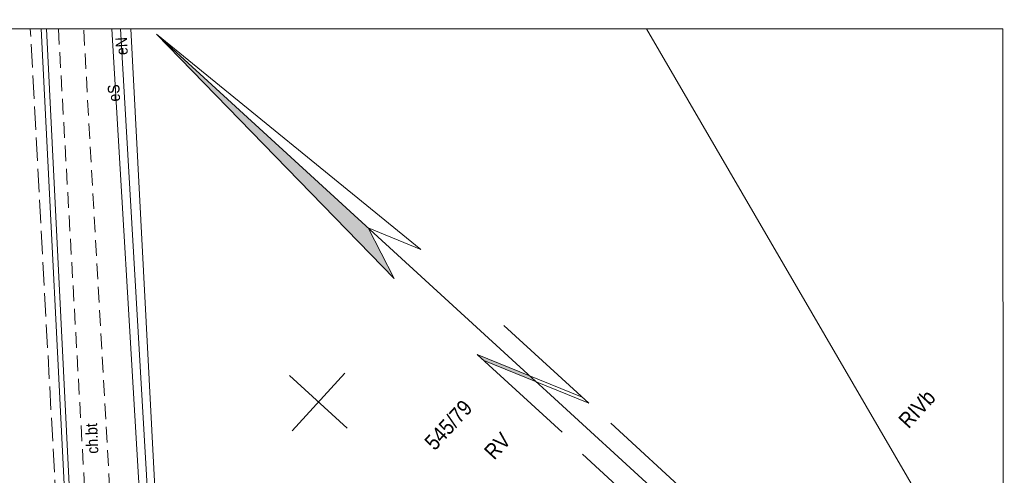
# Model space of a CAD drawing. Header units: metres. Extents: x 0 to 6446955, y 0 to 5658558.
# Tile 185 of 188: x 6441877 to 6441941, y 5654323 to 5654352. Entities that reach past the tile are written whole.
import ezdxf
from ezdxf.enums import TextEntityAlignment as Align

# ---------------------------------------------------------------- set-up
doc = ezdxf.new("R2010")
doc.units = ezdxf.units.M
doc.header["$MEASUREMENT"] = 0
for name, pattern in [('1.0_0.5', [1.5, 1, -0.5]), ('1.5_0.5', [2, 1.5, -0.5]), ('219-500', [0]), ('PRZER2-1', [3, 2, -1])]:
    doc.linetypes.add(name, pattern=pattern)
doc.layers.get('0').update_dxf_attribs({"color": 2, "linetype": 'CONTINUOUS', "lineweight": 5})
doc.layers.add('1ramki', color=7, linetype='PRZER2-1', lineweight=18)
for name, color, linetype in [('209-oznaczenie konturu klasyfikacyjnego', 7, 'CONTINUOUS'), ('211-numer działki ewidencyjnej', 7, 'CONTINUOUS'), ('217-kontur klasyfikacyjny', 7, 'CONTINUOUS'), ('218-kontur użytku gruntowego', 7, 'CONTINUOUS'), ('219-działka ewidencyjna', 7, 'CONTINUOUS'), ('chodnik', 7, 'CONTINUOUS'), ('chodnik-Atr17', 7, 'CONTINUOUS'), ('jezdnia', 7, 'CONTINUOUS'), ('przewód ciepłowniczy', 7, 'CONTINUOUS'), ('przewód elektroenergetyczny podziemny', 7, 'CONTINUOUS'), ('przewód elektroenergetyczny podziemny-Atr1', 7, 'CONTINUOUS'), ('Znak północy', 7, 'CONTINUOUS')]:
    doc.layers.add(name, color=color, linetype=linetype)
doc.styles.add('MapaZas', font='geodezja.shx', dxfattribs={"width": 0.9})

# ---------------------------------------------------------------- blocks, each defined once
blk = doc.blocks.new('W_POL')
at = {"color": 0, "linetype": 'Continuous', "lineweight": 0}
for p, q in [((0, 13.393), (-0.67, 1.818)), ((0, 13.393), (0, -3.92)), ((0, 13.393), (0.668, 1.818)), ((-0.67, 1.818), (0, 3.636)), ((0.668, 1.818), (0, 3.636)), ((-0.67, -2.007), (-0.67, -5.929)), ((-0.67, -2.007), (0.669, -5.621)), ((0.669, -2.007), (0.669, -5.929)), ((-0.67, -2.314), (0.67, -5.929)), ((0, -3.92), (0, -4.59)), ((0, -4.59), (0, -10.676)), ((-0.755, -6.94), (-0.755, -13.393)), ((0.671, -6.94), (0.671, -13.393))]:
    blk.add_line(p, q, dxfattribs=at)
at = {"color": 0, "linetype": 'Continuous', "lineweight": 0, "extrusion": (0, 0, -1)}
for points in [[(0, 13.393), (0, 3.636), (0.67, 1.818)], [(0, -3.814), (0, -4.122), (0.67, -2.007), (0.67, -2.314)]]:
    blk.add_solid(points, dxfattribs=at)

msp = doc.modelspace()

# ---------------------------------------------------------------- linework, layer by layer
at = {"color": 0, "lineweight": 13}
for p, q in [((6441898.467, 5654326.213), (6441894.779, 5654329.59)), ((6441898.467, 5654326.213), (6441894.779, 5654329.59)), ((6441894.935, 5654326.058), (6441898.312, 5654329.745)), ((6441894.935, 5654326.058), (6441898.312, 5654329.745))]:
    msp.add_line(p, q, dxfattribs=at)
at = {"layer": '1ramki', "color": 0, "linetype": 'Continuous', "lineweight": 18, "flags": 128}
msp.add_lwpolyline([(6441510.604, 5654351.84), (6441940.534, 5654351.84), (6441940.63, 5654211.832), (6441510.701, 5654211.832)], close=True, dxfattribs=at)
msp.add_lwpolyline([(6441510.604, 5654351.84), (6441940.534, 5654351.84), (6441940.63, 5654211.832), (6441510.701, 5654211.832)], close=True, dxfattribs=at)
at = {"layer": '217-kontur klasyfikacyjny', "color": 3, "linetype": 'Continuous', "lineweight": 13}
for points in [[(6441884.591, 5654351.84), (6441886.222, 5654320.762)], [(6441940.561, 5654312.529), (6441917.681, 5654351.84)]]:
    msp.add_lwpolyline(points, dxfattribs=at)
at = {"layer": '218-kontur użytku gruntowego', "color": 3, "linetype": 'Continuous', "lineweight": 13}
for points in [[(6441884.591, 5654351.84), (6441886.222, 5654320.762)], [(6441886.222, 5654320.762), (6441884.591, 5654351.84)]]:
    msp.add_lwpolyline(points, dxfattribs=at)
at = {"layer": '219-działka ewidencyjna', "color": 3, "linetype": '219-500', "lineweight": 13}
msp.add_lwpolyline([(6441886.222, 5654320.762), (6441884.59, 5654351.84)], dxfattribs=at)
at = {"layer": 'chodnik', "color": 7, "linetype": '1.0_0.5', "lineweight": 13}
for points in [[(6441879.948, 5654351.84), (6441881.795, 5654319.392)], [(6441883.659, 5654314.824), (6441881.565, 5654351.84)]]:
    msp.add_lwpolyline(points, dxfattribs=at)
at = {"layer": 'jezdnia', "color": 7, "linetype": '1.5_0.5', "lineweight": 13}
msp.add_lwpolyline([(6441871.466, 5654351.84), (6441875.083, 5654326.174), (6441875.422, 5654323.139), (6441875.933, 5654314.115), (6441876.197, 5654310.213), (6441880.987, 5654310.424), (6441880.285, 5654312.368), (6441880.227, 5654314.333), (6441880.098, 5654315.495), (6441879.905, 5654319.401), (6441878.141, 5654351.84)], dxfattribs=at)
at = {"layer": 'przewód ciepłowniczy', "color": 212, "linetype": 'Continuous', "lineweight": 13}
for points in [[(6441902.232, 5654294.253), (6441901.944, 5654302.556), (6441902.013, 5654303.876), (6441902.843, 5654316.851), (6441902.695, 5654317), (6441880.7, 5654318.225), (6441880.523, 5654318.387), (6441878.84, 5654351.84)], [(6441879.182, 5654351.84), (6441880.834, 5654318.713), (6441880.968, 5654318.563), (6441903.049, 5654317.327), (6441903.19, 5654317.171), (6441902.839, 5654304.096), (6441902.806, 5654303.868), (6441902.701, 5654302.88), (6441902.699, 5654302.611), (6441902.747, 5654294.445), (6441902.73, 5654294.19)]]:
    msp.add_lwpolyline(points, dxfattribs=at)
at = {"layer": 'przewód elektroenergetyczny podziemny', "color": 1, "linetype": 'Continuous', "lineweight": 13}
for points in [[(6441907.949, 5654273.738), (6441906.127, 5654305.303), (6441905.486, 5654319.353), (6441905.122, 5654320.243), (6441903.44, 5654320.494), (6441895.958, 5654320.674), (6441886.928, 5654320.156), (6441885.207, 5654320.823), (6441885.141, 5654321.995), (6441883.375, 5654351.84)], [(6441907.877, 5654273.749), (6441906.575, 5654300.432), (6441905.245, 5654320.17), (6441885.8, 5654319.901), (6441883.931, 5654351.84)]]:
    msp.add_lwpolyline(points, dxfattribs=at)

# ---------------------------------------------------------------- block references
at = {"layer": 'Znak północy', "color": 0, "linetype": 'Continuous', "lineweight": 13, "xscale": 1.88583667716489, "yscale": 1.88583667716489, "zscale": 1.88583667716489, "rotation": 47.52228373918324}
msp.add_blockref('W_POL', (6441904.873, 5654334.439), dxfattribs=at)

# ---------------------------------------------------------------- texts
at = {"layer": '209-oznaczenie konturu klasyfikacyjnego', "color": 3, "linetype": 'Continuous', "lineweight": 13, "style": 'MapaZas', "width": 0.9}
for s, p in [('RIVb', (6441933.753, 5654326.814)), ('RV', (6441907.175, 5654324.805))]:
    msp.add_text(s, height=1, rotation=47.52228, dxfattribs=at).set_placement(p, align=Align.TOP_LEFT)
at = {"layer": '211-numer działki ewidencyjnej', "color": 3, "linetype": 'Continuous', "lineweight": 13, "style": 'MapaZas', "width": 0.9}
msp.add_text('545/79', height=1, rotation=47.52228, dxfattribs=at).set_placement((6441904.092, 5654324.733))
at = {"layer": 'chodnik-Atr17', "color": 7, "lineweight": 13, "style": 'MapaZas', "width": 0.9}
msp.add_text('ch.bt', height=0.75, rotation=92.52228, dxfattribs=at).set_placement((6441882.097, 5654325.556), align=Align.MIDDLE_CENTER)
at = {"layer": 'przewód elektroenergetyczny podziemny-Atr1', "color": 1, "lineweight": 13, "style": 'MapaZas', "width": 0.9}
for s, rotation, p in [('eN', 93.34928, (6441883.996, 5654350.731)), ('eS', 93.38728, (6441883.506, 5654347.725))]:
    msp.add_text(s, height=0.75, rotation=rotation, dxfattribs=at).set_placement(p, align=Align.MIDDLE_CENTER)

doc.saveas('drawing.dxf')
